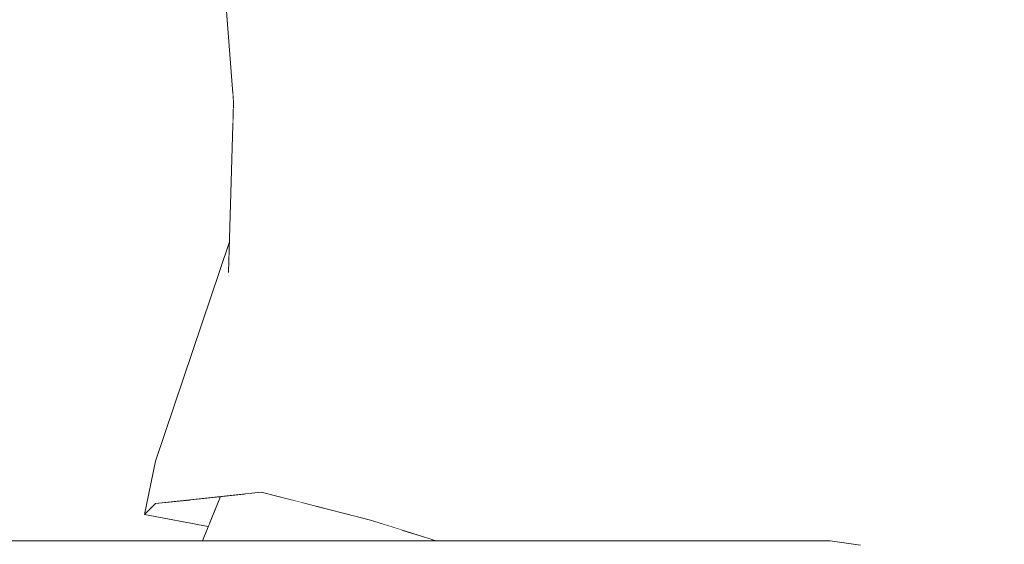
# Model space of a CAD drawing. Header units: millimetres. Extents: x 90539 to 127778, y -34922 to 14506.
# Tile 129 of 256: x 110745 to 111008, y 641 to 781. Entities that reach past the tile are written whole.
import ezdxf

# ---------------------------------------------------------------- set-up
doc = ezdxf.new("R2010")
doc.units = ezdxf.units.MM
doc.header["$MEASUREMENT"] = 0
doc.linetypes.add('Wipeout_Contour', pattern=[1000, 0, -1000])
for name, color, linetype in [('Nowe_A-Niepełnosprawni', 7, 'Continuous'), ('Nowe_A-Wymiary-Wewnętrzne', 7, 'Continuous'), ('Nowe_A-Wymiary-Zewnętrzne', 7, 'Continuous'), ('Nowe_A-Ściany-Działowe', 7, 'Continuous')]:
    doc.layers.add(name, color=color, linetype=linetype)
for name, color, linetype, lineweight in [('Nowe_A-Niepełnosprawni_Nr_pióra__4', 7, 'Continuous', 13), ('Nowe_A-Wymiary-Wewnętrzne_Nr_pióra__46', 5, 'Continuous', 15), ('Nowe_A-Wymiary-Zewnętrzne_Nr_pióra__46', 5, 'Continuous', 15)]:
    doc.layers.add(name, color=color, linetype=linetype, lineweight=lineweight)
for name, color, linetype, lineweight, true_color in [('Nowe_A-Wymiary-Wewnętrzne_Nr_pióra__45', 7, 'Continuous', 15, 0x40a5ff), ('Nowe_A-Wymiary-Wewnętrzne_Nr_pióra__85', 7, 'Continuous', 13, 0x80c2ff), ('Nowe_A-Wymiary-Zewnętrzne_Nr_pióra__45', 7, 'Continuous', 15, 0x40a5ff), ('Nowe_A-Wymiary-Zewnętrzne_Nr_pióra__85', 7, 'Continuous', 13, 0x80c2ff)]:
    doc.layers.add(name, color=color, linetype=linetype, lineweight=lineweight, true_color=true_color)
doc.styles.add('STYL_AUTOMATYCZNY_2', font='arial.ttf')
doc.dimstyles.new('STYL_AUTOMATYCZNY__1', dxfattribs={"dimtxt": 125, "dimasz": 47.5, "dimexe": 0.18, "dimexo": 20, "dimgap": 0, "dimtad": 1, "dimdec": 1, "dimlfac": 0.1, "dimzin": 0, "dimdsep": 46, "dimtxsty": 'STYL_AUTOMATYCZNY_2', "dimblk": 'ARROWHEAD_11', "dimblk1": 'ARROWHEAD_11', "dimblk2": 'ARROWHEAD_11', "dimcen": 0.09, "dimclrd": 256, "dimclre": 256, "dimclrt": 5, "dimadec": 1, "dimazin": 0, "dimtfac": 1, "dimtdec": 4, "dimtmove": 0, "dimatfit": 3, "dimfxl": 0, "dimtolj": 1, "dimtzin": 0, "dimarcsym": 0})

# ---------------------------------------------------------------- blocks, each defined once
blk = doc.blocks.new('ElemPrzekroju_23')
at = {"color": 254, "linetype": 'Wipeout_Contour', "lineweight": 0, "ltscale": 332562.383794}
blk.add_wipeout([(110840.31, 791.6), (110838.72, 647.56), (110875.77, 730.36)], dxfattribs=at).dxf.layer = 'Nowe_A-Niepełnosprawni'
at = {"color": 254, "linetype": 'Wipeout_Contour', "lineweight": 0, "ltscale": 333012.548656}
blk.add_wipeout([(110987.07, 779.61), (111003.26, 702.25), (111014.62, 779.1)], dxfattribs=at).dxf.layer = 'Nowe_A-Niepełnosprawni'
at = {"color": 254, "linetype": 'Wipeout_Contour', "lineweight": 0, "ltscale": 443369.418111}
blk.add_wipeout([(110720.48, 642), (110720.48, 641.77), (110959.68, 641.77), (110961.34, 642)], dxfattribs=at).dxf.layer = 'Nowe_A-Niepełnosprawni'
at = {"color": 254, "linetype": 'Wipeout_Contour', "lineweight": 0, "ltscale": 333001.457729}
blk.add_wipeout([(110990.75, 841.76), (110987.07, 779.61), (111014.62, 779.1)], dxfattribs=at).dxf.layer = 'Nowe_A-Niepełnosprawni'
at = {"color": 254, "linetype": 'Wipeout_Contour', "lineweight": 0, "ltscale": 332576.735391}
blk.add_wipeout([(110855.98, 656.06), (110875.77, 730.36), (110838.72, 647.56)], dxfattribs=at).dxf.layer = 'Nowe_A-Niepełnosprawni'
at = {"color": 254, "linetype": 'Wipeout_Contour', "lineweight": 0, "ltscale": 443366.144738}
blk.add_wipeout([(110720.48, 641.77), (110720.49, 641.09), (110958.06, 641.09), (110959.68, 641.77)], dxfattribs=at).dxf.layer = 'Nowe_A-Niepełnosprawni'
at = {"color": 254, "linetype": 'Wipeout_Contour', "lineweight": 0, "ltscale": 1883095.385705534}
blk.add_wipeout([(110718.95, 727.92), (110720.48, 642), (110793.83, 642), (110795.37, 645.81), (110778.39, 649.06), (110781.29, 663.26), (110801, 721.77), (110801.83, 748.62), (110801.83, 763), (110793.41, 868.98), (110791.49, 865.5), (110778.33, 847.23), (110763.53, 850.26), (110753.48, 834.18), (110739.06, 819.66), (110720.73, 790.64), (110719.74, 742.01)], dxfattribs=at).dxf.layer = 'Nowe_A-Niepełnosprawni'
at = {"color": 254, "linetype": 'Wipeout_Contour', "lineweight": 0, "ltscale": 443865.717731}
blk.add_wipeout([(110969.49, 640.87), (110961.34, 642), (110959.68, 641.77), (110967.8, 640.64)], dxfattribs=at).dxf.layer = 'Nowe_A-Niepełnosprawni'
at = {"color": 254, "linetype": 'Wipeout_Contour', "lineweight": 0, "ltscale": 332414.051426}
blk.add_wipeout([(110801.83, 763.01), (110801.83, 748.62), (110802.14, 759)], dxfattribs=at).dxf.layer = 'Nowe_A-Niepełnosprawni'
at = {"color": 254, "linetype": 'Wipeout_Contour', "lineweight": 0, "ltscale": 332432.745815}
blk.add_wipeout([(110815.32, 696.79), (110800.75, 713.57), (110810.32, 669.24)], dxfattribs=at).dxf.layer = 'Nowe_A-Niepełnosprawni'
at = {"color": 254, "linetype": 'Wipeout_Contour', "lineweight": 0, "ltscale": 443187.681204}
blk.add_wipeout([(110798.62, 653.83), (110790.25, 652.92), (110795.7, 646.62), (110795.8, 646.86)], dxfattribs=at).dxf.layer = 'Nowe_A-Niepełnosprawni'
at = {"color": 254, "linetype": 'Wipeout_Contour', "lineweight": 0, "ltscale": 443859.059487}
blk.add_wipeout([(110967.8, 640.64), (110959.68, 641.77), (110958.06, 641.09), (110966.11, 639.97)], dxfattribs=at).dxf.layer = 'Nowe_A-Niepełnosprawni'
at = {"color": 254, "linetype": 'Wipeout_Contour', "lineweight": 0, "ltscale": 332401.97338}
blk.add_wipeout([(110784.71, 666.05), (110810.32, 669.24), (110800.75, 713.57)], dxfattribs=at).dxf.layer = 'Nowe_A-Niepełnosprawni'
at = {"color": 254, "linetype": 'Wipeout_Contour', "lineweight": 0, "ltscale": 332935.251453}
blk.add_wipeout([(110925.87, 676.09), (111000.49, 633.43), (111003.26, 702.25)], dxfattribs=at).dxf.layer = 'Nowe_A-Niepełnosprawni'
at = {"color": 254, "linetype": 'Wipeout_Contour', "lineweight": 0, "ltscale": 332482.875378}
blk.add_wipeout([(110827.42, 760.88), (110810.32, 669.24), (110838.72, 647.56)], dxfattribs=at).dxf.layer = 'Nowe_A-Niepełnosprawni'
at = {"color": 254, "linetype": 'Wipeout_Contour', "lineweight": 0, "ltscale": 887750.658616}
blk.add_wipeout([(110925.87, 676.09), (110947.94, 642), (110961.34, 642), (110969.49, 640.87), (110971.11, 640.64), (110979.31, 637.12), (110980.59, 636.54), (111000.49, 633.43)], dxfattribs=at).dxf.layer = 'Nowe_A-Niepełnosprawni'
at = {"layer": 'Nowe_A-Niepełnosprawni_Nr_pióra__4', "color": 7, "linetype": 'Continuous', "lineweight": 13}
blk.add_line((110961.34, 642), (110969.49, 640.87), dxfattribs=at)
at = {"color": 254, "linetype": 'Wipeout_Contour', "lineweight": 0, "ltscale": 443229.17667}
blk.add_wipeout([(110793.44, 869.03), (110793.41, 868.98), (110802.14, 759), (110827.42, 760.88)], dxfattribs=at).dxf.layer = 'Nowe_A-Niepełnosprawni'
at = {"color": 254, "linetype": 'Wipeout_Contour', "lineweight": 0, "ltscale": 332666.526601}
blk.add_wipeout([(110927.81, 728.45), (110875.77, 730.36), (110855.98, 656.06)], dxfattribs=at).dxf.layer = 'Nowe_A-Niepełnosprawni'
at = {"color": 254, "linetype": 'Wipeout_Contour', "lineweight": 0, "ltscale": 332381.757346}
blk.add_wipeout([(110784.71, 666.05), (110781.32, 651.94), (110809.49, 655.02)], dxfattribs=at).dxf.layer = 'Nowe_A-Niepełnosprawni'
at = {"color": 254, "linetype": 'Wipeout_Contour', "lineweight": 0, "ltscale": 332882.942171}
blk.add_wipeout([(110927.81, 728.45), (111003.26, 702.25), (110944.23, 780.99)], dxfattribs=at).dxf.layer = 'Nowe_A-Niepełnosprawni'
at = {"color": 254, "linetype": 'Wipeout_Contour', "lineweight": 0, "ltscale": 332438.27667}
blk.add_wipeout([(110802.14, 759), (110800.75, 713.57), (110827.42, 760.88)], dxfattribs=at).dxf.layer = 'Nowe_A-Niepełnosprawni'
at = {"color": 254, "linetype": 'Wipeout_Contour', "lineweight": 0, "ltscale": 443715.381563}
blk.add_wipeout([(110890.23, 647.31), (110944.23, 642), (110947.94, 642), (110925.87, 676.09)], dxfattribs=at).dxf.layer = 'Nowe_A-Niepełnosprawni'
at = {"color": 254, "linetype": 'Wipeout_Contour', "lineweight": 0, "ltscale": 553950.214244}
blk.add_wipeout([(110778.39, 649.06), (110795.37, 645.81), (110795.7, 646.62), (110790.25, 652.92), (110781.32, 651.94)], dxfattribs=at).dxf.layer = 'Nowe_A-Niepełnosprawni'
at = {"color": 254, "linetype": 'Wipeout_Contour', "lineweight": 0, "ltscale": 332781.181843}
blk.add_wipeout([(110927.81, 728.45), (110944.23, 780.99), (110901.15, 812.13)], dxfattribs=at).dxf.layer = 'Nowe_A-Niepełnosprawni'
at = {"color": 254, "linetype": 'Wipeout_Contour', "lineweight": 0, "ltscale": 332513.406696}
blk.add_wipeout([(110840.31, 791.6), (110827.42, 760.88), (110838.72, 647.56)], dxfattribs=at).dxf.layer = 'Nowe_A-Niepełnosprawni'
at = {"color": 254, "linetype": 'Wipeout_Contour', "lineweight": 0, "ltscale": 333053.311274}
blk.add_wipeout([(111014.62, 779.1), (111003.26, 702.25), (111028.22, 702.26)], dxfattribs=at).dxf.layer = 'Nowe_A-Niepełnosprawni'
at = {"color": 254, "linetype": 'Wipeout_Contour', "lineweight": 0, "ltscale": 332389.192669}
blk.add_wipeout([(110781.29, 663.26), (110800.75, 713.57), (110801, 721.77)], dxfattribs=at).dxf.layer = 'Nowe_A-Niepełnosprawni'
at = {"color": 254, "linetype": 'Wipeout_Contour', "lineweight": 0, "ltscale": 332677.976306}
blk.add_wipeout([(110925.87, 676.09), (110855.98, 656.06), (110890.23, 647.31)], dxfattribs=at).dxf.layer = 'Nowe_A-Niepełnosprawni'
at = {"color": 254, "linetype": 'Wipeout_Contour', "lineweight": 0, "ltscale": 333043.345146}
blk.add_wipeout([(111014.62, 779.1), (111028.73, 875.63), (110990.75, 841.76)], dxfattribs=at).dxf.layer = 'Nowe_A-Niepełnosprawni'
at = {"color": 254, "linetype": 'Wipeout_Contour', "lineweight": 0, "ltscale": 332488.535201}
blk.add_wipeout([(110812.33, 825.48), (110827.42, 760.88), (110840.31, 791.6)], dxfattribs=at).dxf.layer = 'Nowe_A-Niepełnosprawni'
at = {"color": 254, "linetype": 'Wipeout_Contour', "lineweight": 0, "ltscale": 332712.510607}
blk.add_wipeout([(110875.77, 730.36), (110927.81, 728.45), (110901.15, 812.13)], dxfattribs=at).dxf.layer = 'Nowe_A-Niepełnosprawni'
at = {"color": 254, "linetype": 'Wipeout_Contour', "lineweight": 0, "ltscale": 333038.625454}
blk.add_wipeout([(111003.26, 702.25), (111000.49, 633.43), (111028.22, 702.26)], dxfattribs=at).dxf.layer = 'Nowe_A-Niepełnosprawni'
at = {"color": 254, "linetype": 'Wipeout_Contour', "lineweight": 0, "ltscale": 332410.014556}
blk.add_wipeout([(110784.71, 666.05), (110809.49, 655.02), (110810.32, 669.24)], dxfattribs=at).dxf.layer = 'Nowe_A-Niepełnosprawni'
at = {"color": 254, "linetype": 'Wipeout_Contour', "lineweight": 0, "ltscale": 332595.348776}
blk.add_wipeout([(110855.98, 656.06), (110856.29, 642), (110876.94, 642)], dxfattribs=at).dxf.layer = 'Nowe_A-Niepełnosprawni'
at = {"color": 254, "linetype": 'Wipeout_Contour', "lineweight": 0, "ltscale": 443655.675299}
blk.add_wipeout([(110890.23, 647.31), (110905.36, 642), (110908.01, 642), (110944.23, 642)], dxfattribs=at).dxf.layer = 'Nowe_A-Niepełnosprawni'
at = {"color": 254, "linetype": 'Wipeout_Contour', "lineweight": 0, "ltscale": 443239.579968}
blk.add_wipeout([(110793.44, 869.03), (110827.42, 760.88), (110812.33, 825.48), (110793.44, 869.05)], dxfattribs=at).dxf.layer = 'Nowe_A-Niepełnosprawni'
at = {"color": 254, "linetype": 'Wipeout_Contour', "lineweight": 0, "ltscale": 332930.300383}
blk.add_wipeout([(110990.75, 841.76), (110944.23, 780.99), (110987.07, 779.61)], dxfattribs=at).dxf.layer = 'Nowe_A-Niepełnosprawni'
at = {"color": 254, "linetype": 'Wipeout_Contour', "lineweight": 0, "ltscale": 332595.685461}
blk.add_wipeout([(110871.96, 787.78), (110840.31, 791.6), (110875.77, 730.36)], dxfattribs=at).dxf.layer = 'Nowe_A-Niepełnosprawni'
at = {"color": 254, "linetype": 'Wipeout_Contour', "lineweight": 0, "ltscale": 333059.627835}
blk.add_wipeout([(111028.22, 702.26), (111000.49, 633.43), (111025.48, 633.43)], dxfattribs=at).dxf.layer = 'Nowe_A-Niepełnosprawni'
at = {"color": 254, "linetype": 'Wipeout_Contour', "lineweight": 0, "ltscale": 332464.842546}
blk.add_wipeout([(110810.32, 669.24), (110809.49, 655.02), (110838.72, 647.56)], dxfattribs=at).dxf.layer = 'Nowe_A-Niepełnosprawni'
at = {"color": 254, "linetype": 'Wipeout_Contour', "lineweight": 0, "ltscale": 332350.281363}
blk.add_wipeout([(110778.39, 649.06), (110781.32, 651.94), (110784.71, 666.05)], dxfattribs=at).dxf.layer = 'Nowe_A-Niepełnosprawni'
at = {"color": 254, "linetype": 'Wipeout_Contour', "lineweight": 0, "ltscale": 443202.860608}
blk.add_wipeout([(110793.83, 642), (110797.39, 642), (110805.18, 654.55), (110798.62, 653.83)], dxfattribs=at).dxf.layer = 'Nowe_A-Niepełnosprawni'
at = {"color": 254, "linetype": 'Wipeout_Contour', "lineweight": 0, "ltscale": 332691.839823}
blk.add_wipeout([(110890.23, 647.31), (110890.15, 642), (110905.36, 642)], dxfattribs=at).dxf.layer = 'Nowe_A-Niepełnosprawni'
at = {"color": 254, "linetype": 'Wipeout_Contour', "lineweight": 0, "ltscale": 332657.42459}
blk.add_wipeout([(110901.15, 812.13), (110871.96, 787.78), (110875.77, 730.36)], dxfattribs=at).dxf.layer = 'Nowe_A-Niepełnosprawni'
at = {"color": 254, "linetype": 'Wipeout_Contour', "lineweight": 0, "ltscale": 332450.549392}
blk.add_wipeout([(110827.42, 760.88), (110800.75, 713.57), (110815.32, 696.79)], dxfattribs=at).dxf.layer = 'Nowe_A-Niepełnosprawni'
at = {"color": 254, "linetype": 'Wipeout_Contour', "lineweight": 0, "ltscale": 332864.09094}
blk.add_wipeout([(110927.81, 728.45), (110925.87, 676.09), (111003.26, 702.25)], dxfattribs=at).dxf.layer = 'Nowe_A-Niepełnosprawni'
at = {"color": 254, "linetype": 'Wipeout_Contour', "lineweight": 0, "ltscale": 554053.959328}
blk.add_wipeout([(110805.18, 654.55), (110797.39, 642), (110817.28, 642), (110815.52, 653.48), (110809.49, 655.02)], dxfattribs=at).dxf.layer = 'Nowe_A-Niepełnosprawni'
at = {"color": 254, "linetype": 'Wipeout_Contour', "lineweight": 0, "ltscale": 443520.229902}
blk.add_wipeout([(110890.23, 647.31), (110855.98, 656.06), (110876.94, 642), (110890.15, 642)], dxfattribs=at).dxf.layer = 'Nowe_A-Niepełnosprawni'
at = {"layer": 'Nowe_A-Niepełnosprawni_Nr_pióra__4', "color": 7, "linetype": 'Continuous', "lineweight": 13}
for p, q in [((110802.14, 759), (110793.41, 868.98)), ((110798.62, 653.83), (110793.83, 642))]:
    blk.add_line(p, q, dxfattribs=at)
at = {"color": 254, "linetype": 'Wipeout_Contour', "lineweight": 0, "ltscale": 332942.040299}
blk.add_wipeout([(110987.07, 779.61), (110944.23, 780.99), (111003.26, 702.25)], dxfattribs=at).dxf.layer = 'Nowe_A-Niepełnosprawni'
at = {"color": 254, "linetype": 'Wipeout_Contour', "lineweight": 0, "ltscale": 332460.093704}
blk.add_wipeout([(110815.32, 696.79), (110810.32, 669.24), (110827.42, 760.88)], dxfattribs=at).dxf.layer = 'Nowe_A-Niepełnosprawni'
at = {"color": 254, "linetype": 'Wipeout_Contour', "lineweight": 0, "ltscale": 332373.361605}
blk.add_wipeout([(110784.71, 666.05), (110800.75, 713.57), (110781.29, 663.26)], dxfattribs=at).dxf.layer = 'Nowe_A-Niepełnosprawni'
at = {"color": 254, "linetype": 'Wipeout_Contour', "lineweight": 0, "ltscale": 443413.783971}
blk.add_wipeout([(110855.98, 656.06), (110838.72, 647.56), (110856.23, 642), (110856.29, 642)], dxfattribs=at).dxf.layer = 'Nowe_A-Niepełnosprawni'
at = {"layer": 'Nowe_A-Niepełnosprawni_Nr_pióra__4', "color": 7, "linetype": 'Continuous', "lineweight": 13}
blk.add_line((110802.14, 759), (110800.75, 713.57), dxfattribs=at)
at = {"color": 254, "linetype": 'Wipeout_Contour', "lineweight": 0, "ltscale": 332715.578234}
blk.add_wipeout([(110925.87, 676.09), (110927.81, 728.45), (110855.98, 656.06)], dxfattribs=at).dxf.layer = 'Nowe_A-Niepełnosprawni'
at = {"color": 254, "linetype": 'Wipeout_Contour', "lineweight": 0, "ltscale": 332350.328702}
blk.add_wipeout([(110784.71, 666.05), (110781.29, 663.26), (110778.39, 649.06)], dxfattribs=at).dxf.layer = 'Nowe_A-Niepełnosprawni'
at = {"color": 254, "linetype": 'Wipeout_Contour', "lineweight": 0, "ltscale": 554213.750552}
blk.add_wipeout([(110835.06, 648.49), (110837.42, 642), (110846.05, 642), (110847.05, 644.92), (110838.72, 647.56)], dxfattribs=at).dxf.layer = 'Nowe_A-Niepełnosprawni'
at = {"color": 254, "linetype": 'Wipeout_Contour', "lineweight": 0, "ltscale": 332571.922704}
blk.add_wipeout([(110854.75, 642), (110856.23, 642), (110855.12, 642.35)], dxfattribs=at).dxf.layer = 'Nowe_A-Niepełnosprawni'
at = {"layer": 'Nowe_A-Niepełnosprawni_Nr_pióra__4', "color": 7, "linetype": 'Continuous', "lineweight": 13}
for p, q in [((110781.29, 663.26), (110801, 721.77)), ((110778.39, 649.06), (110781.29, 663.26)), ((110781.32, 651.94), (110809.49, 655.02)), ((110778.39, 649.06), (110781.32, 651.94)), ((110795.37, 645.81), (110778.39, 649.06))]:
    blk.add_line(p, q, dxfattribs=at)
at = {"color": 254, "linetype": 'Wipeout_Contour', "lineweight": 0, "ltscale": 554155.101693}
blk.add_wipeout([(110819.69, 642), (110837.42, 642), (110835.06, 648.49), (110829.74, 649.85), (110823.93, 651.33)], dxfattribs=at).dxf.layer = 'Nowe_A-Niepełnosprawni'
at = {"color": 254, "linetype": 'Wipeout_Contour', "lineweight": 0, "ltscale": 443410.343132}
blk.add_wipeout([(110847.05, 644.92), (110846.05, 642), (110854.75, 642), (110855.12, 642.35)], dxfattribs=at).dxf.layer = 'Nowe_A-Niepełnosprawni'
at = {"layer": 'Nowe_A-Niepełnosprawni_Nr_pióra__4', "color": 7, "linetype": 'Continuous', "lineweight": 13}
blk.add_line((110838.72, 647.56), (110856.23, 642), dxfattribs=at)
at = {"color": 254, "linetype": 'Wipeout_Contour', "lineweight": 0, "ltscale": 443279.25856}
blk.add_wipeout([(110820.33, 652.25), (110815.52, 653.48), (110817.28, 642), (110818.57, 642)], dxfattribs=at).dxf.layer = 'Nowe_A-Niepełnosprawni'
at = {"color": 254, "linetype": 'Wipeout_Contour', "lineweight": 0, "ltscale": 443290.52957}
blk.add_wipeout([(110820.33, 652.25), (110818.57, 642), (110819.69, 642), (110823.93, 651.33)], dxfattribs=at).dxf.layer = 'Nowe_A-Niepełnosprawni'
at = {"layer": 'Nowe_A-Niepełnosprawni_Nr_pióra__4', "color": 7, "linetype": 'Continuous', "lineweight": 13}
for p, q in [((110809.49, 655.02), (110838.72, 647.56)), ((110720.48, 642), (110961.34, 642))]:
    blk.add_line(p, q, dxfattribs=at)
blk = doc.blocks.new('ElemPrzekroju_25')
at = {"color": 254, "linetype": 'Wipeout_Contour', "lineweight": 0, "ltscale": 6815411.693442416}
blk.add_wipeout([(109677.6, 2540), (109677.6, 2100), (110477.6, 2100), (110477.6, 519.19), (110503.66, 549.44), (110520.6, 562.24), (110520.6, 2117), (111654.6, 2117), (111654.6, 0), (111973.1, 0), (111973.1, 2.45), (111943.06, 2.45), (111910.44, 86.95), (111909.1, 94.15), (111909.1, 204.5), (111973.1, 204.5), (111973.1, 205.5), (111908.1, 205.5), (111908.1, 228.49), (111870.92, 228.49), (111870.92, 232.26), (111870.92, 232.76), (111870.9, 257.12), (111870.92, 260.3), (111870.92, 477.41), (111870.9, 514.77), (111870.92, 548.64), (111870.92, 566.63), (111870.72, 573.91), (111870.15, 590.35), (111869.58, 605.28), (111868.94, 621.57), (111868.28, 635.36), (111867.53, 651.5), (111866.73, 666.91), (111866.46, 675.53), (111870.87, 676.73), (111870.92, 687.28), (111870.92, 691.98), (111870.92, 692.51), (111908.1, 692.51), (111908.1, 717), (111918.49, 749.19), (111892.43, 753.66), (111890.42, 755.43), (111889.48, 757.69), (111889.61, 759.5), (111889.69, 759.95), (111890.43, 764.33), (111895.67, 795.02), (111896.27, 798.52), (111897.03, 800.85), (111898.43, 802.31), (111900.88, 803.3), (111934.17, 797.72), (111934, 797.19), (111947.82, 839.98), (111973.27, 839.98), (111973.27, 840), (112527.6, 840), (112527.6, 2540)], dxfattribs=at).dxf.layer = 'Nowe_A-Ściany-Działowe'
blk = doc.blocks.new('*D714')
at = {"layer": 'Nowe_A-Wymiary-Wewnętrzne_Nr_pióra__45', "linetype": 'Continuous', "lineweight": 15, "true_color": 0x40a5ff}
for points in [[(116511.16, 900), (116512.12, 895.22), (116514.83, 891.16), (116518.88, 888.45), (116523.66, 887.5), (116528.45, 888.45), (116532.5, 891.16), (116535.21, 895.22), (116536.16, 900), (116535.21, 904.78), (116532.5, 908.84), (116528.45, 911.55), (116523.66, 912.5), (116518.88, 911.55), (116514.83, 908.84), (116512.12, 904.78)], [(116511.16, 0), (116512.12, -4.78), (116514.83, -8.84), (116518.88, -11.55), (116523.66, -12.5), (116528.45, -11.55), (116532.5, -8.84), (116535.21, -4.78), (116536.16, 0), (116535.21, 4.78), (116532.5, 8.84), (116528.45, 11.55), (116523.66, 12.5), (116518.88, 11.55), (116514.83, 8.84), (116512.12, 4.78)]]:
    blk.add_hatch(color=161, dxfattribs=at).paths.add_polyline_path(points)
at = {"layer": 'Nowe_A-Wymiary-Wewnętrzne_Nr_pióra__45', "color": 161, "linetype": 'Continuous', "lineweight": 15, "true_color": 0x40a5ff}
for centre in [(116523.66, 900), (116523.66, 0)]:
    blk.add_circle(centre, 12.5, dxfattribs=at)
at = {"layer": 'Nowe_A-Wymiary-Wewnętrzne_Nr_pióra__85', "color": 151, "linetype": 'Continuous', "lineweight": 13, "true_color": 0x80c2ff}
for p, q in [((116511.16, 900), (116476.79, 900)), ((116570.54, 900), (116536.16, 900)), ((116523.66, 12.5), (116523.66, 887.5)), ((116511.16, 0), (116476.79, 0)), ((116570.54, 0), (116536.16, 0)), ((116523.66, -25), (116523.66, -12.5))]:
    blk.add_line(p, q, dxfattribs=at)
at = {"layer": 'Nowe_A-Wymiary-Wewnętrzne_Nr_pióra__46', "color": 5, "lineweight": 15, "insert": (116498.66, 283.17), "char_height": 125, "attachment_point": 7, "rotation": 90, "style": 'STYL_AUTOMATYCZNY_2'}
blk.add_mtext('\\A1;{\\pql;\\fArial|b0|i0|c238|p0;\\W1.000000;90,0}', dxfattribs=at)
blk = doc.blocks.new('ARROWHEAD_11')
at = {"color": 0, "linetype": 'Continuous', "lineweight": 0}
blk.add_line((0, 0), (-1, 0), dxfattribs=at)
at = {"color": 0, "linetype": 'Continuous', "lineweight": 0, "const_width": 0.25, "flags": 128}
blk.add_lwpolyline([(-0.125, 0, 1), (0.125, 0, 1)], format="xyb", close=True, dxfattribs=at)
blk = doc.blocks.new('*D748')
at = {"layer": 'Nowe_A-Wymiary-Zewnętrzne_Nr_pióra__45', "linetype": 'Continuous', "lineweight": 15, "true_color": 0x40a5ff}
for points in [[(119375.13, 12845), (119376.08, 12840.22), (119378.79, 12836.16), (119382.84, 12833.45), (119387.63, 12832.5), (119392.41, 12833.45), (119396.47, 12836.16), (119399.18, 12840.22), (119400.13, 12845), (119399.18, 12849.78), (119396.47, 12853.84), (119392.41, 12856.55), (119387.63, 12857.5), (119382.84, 12856.55), (119378.79, 12853.84), (119376.08, 12849.78)], [(119375.13, -450), (119376.08, -454.78), (119378.79, -458.84), (119382.84, -461.55), (119387.63, -462.5), (119392.41, -461.55), (119396.47, -458.84), (119399.18, -454.78), (119400.13, -450), (119399.18, -445.22), (119396.47, -441.16), (119392.41, -438.45), (119387.63, -437.5), (119382.84, -438.45), (119378.79, -441.16), (119376.08, -445.22)]]:
    blk.add_hatch(color=161, dxfattribs=at).paths.add_polyline_path(points)
at = {"layer": 'Nowe_A-Wymiary-Zewnętrzne_Nr_pióra__45', "color": 161, "linetype": 'Continuous', "lineweight": 15, "true_color": 0x40a5ff}
for centre in [(119387.63, 12845), (119387.63, -450)]:
    blk.add_circle(centre, 12.5, dxfattribs=at)
at = {"layer": 'Nowe_A-Wymiary-Zewnętrzne_Nr_pióra__85', "color": 151, "linetype": 'Continuous', "lineweight": 13, "true_color": 0x80c2ff}
for p, q in [((119387.63, 12857.5), (119387.63, 12870)), ((119375.13, 12845), (119340.75, 12845)), ((119434.5, 12845), (119400.13, 12845)), ((119387.63, -437.5), (119387.63, 12832.5)), ((119375.13, -450), (119340.75, -450)), ((119434.5, -450), (119400.13, -450)), ((119387.63, -475), (119387.63, -462.5))]:
    blk.add_line(p, q, dxfattribs=at)
at = {"layer": 'Nowe_A-Wymiary-Zewnętrzne_Nr_pióra__46', "color": 5, "lineweight": 15, "insert": (119362.63, 5911.52), "char_height": 125, "attachment_point": 7, "rotation": 90, "style": 'STYL_AUTOMATYCZNY_2'}
blk.add_mtext('\\A1;{\\pql;\\fArial|b0|i0|c238|p0;\\W1.000000;1\xa0329,5}', dxfattribs=at)

msp = doc.modelspace()

# ---------------------------------------------------------------- block references
at = {"layer": 'Nowe_A-Niepełnosprawni', "lineweight": 0}
msp.add_blockref('ElemPrzekroju_23', (0, 0), dxfattribs=at)

# ---------------------------------------------------------------- next in the draw order: block references
at = {"layer": 'Nowe_A-Ściany-Działowe', "lineweight": 0}
msp.add_blockref('ElemPrzekroju_25', (0, 0), dxfattribs=at)

# ---------------------------------------------------------------- next in the draw order: dimensions: what is measured, and where the dimension line sits
at = {"layer": 'Nowe_A-Wymiary-Wewnętrzne', "color": 151, "linetype": 'Continuous', "lineweight": 13, "true_color": 0x80c2ff}
dim = msp.add_linear_dim(base=(116523.66, 900), p1=(99177.6, 0), p2=(116907.6, 900), angle=90, dimstyle='STYL_AUTOMATYCZNY__1', dxfattribs=at)
dim.commit()
dim.dimension.update_dxf_attribs({"geometry": '*D714', "text_midpoint": (116436.16, 445), "dimtype": 160, "text_rotation": 90})
at = {"layer": 'Nowe_A-Wymiary-Zewnętrzne', "color": 151, "linetype": 'Continuous', "lineweight": 13, "true_color": 0x80c2ff}
dim = msp.add_linear_dim(base=(119387.63, 12845), p1=(95120.09, -450), p2=(98654.74, 12845), angle=90, dimstyle='STYL_AUTOMATYCZNY__1', dxfattribs=at)
dim.commit()
dim.dimension.update_dxf_attribs({"geometry": '*D748', "text_midpoint": (119300.13, 6192.64), "dimtype": 160, "text_rotation": 90})

doc.saveas('drawing.dxf')
